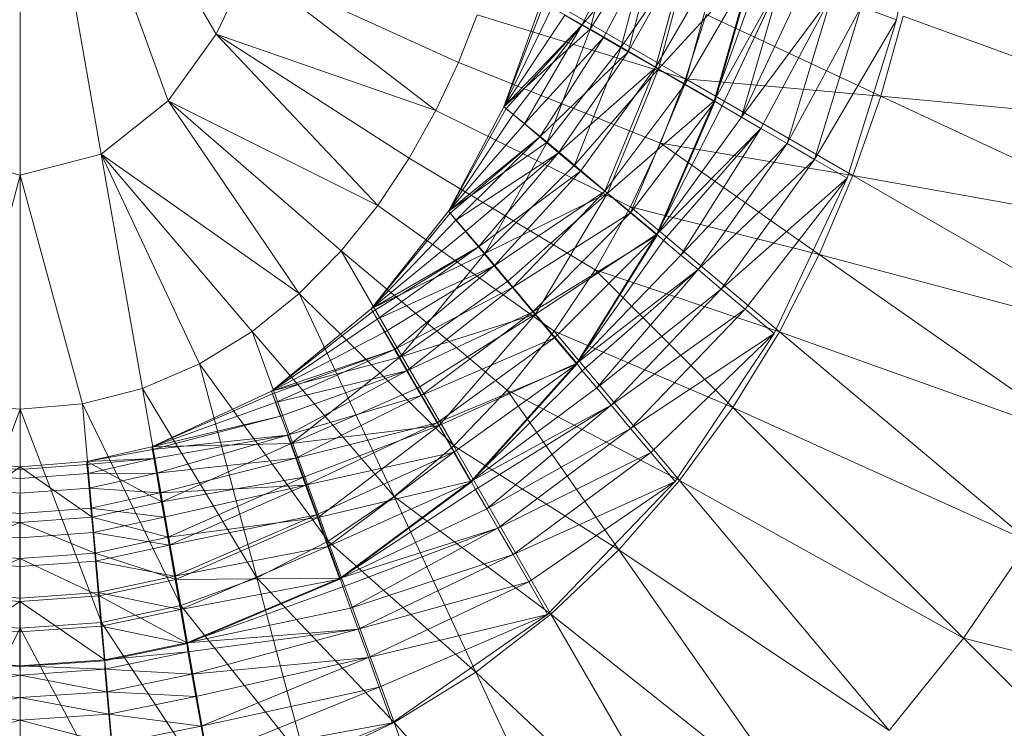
# Model space of a CAD drawing. Header units: metres. Extents: x 391.1 to 430.4, y 12.7 to 28.4.
# Tile 86 of 168: x 404.7807 to 404.8876, y 27.4377 to 27.5146. Entities that reach past the tile are written whole.
import ezdxf

# ---------------------------------------------------------------- set-up
doc = ezdxf.new("R2010")
doc.units = ezdxf.units.M
doc.layers.add('A-DETL-____-MBND', color=7, linetype='Continuous', lineweight=18)

# ---------------------------------------------------------------- blocks, each defined once
blk = doc.blocks.new('Family - Inodor PB-155417-02_PCI_P0')
at = {"layer": 'A-DETL-____-MBND', "color": 253, "true_color": 0xaaaaaa}
for p, q in [((0.20299, 0.21652), (0.20299, 0.16439)), ((0.20299, 0.21652), (0.21178, 0.16667)), ((0.20299, 0.21652), (0.21904, 0.17244)), ((0.20299, 0.21652), (0.22426, 0.17968)), ((0.30124, 0.19854), (0.29813, 0.18124)), ((0.26942, 0.19169), (0.26397, 0.18066)), ((0.26397, 0.18066), (0.26942, 0.19169)), ((0.26786, 0.19232), (0.26487, 0.18021)), ((0.26786, 0.19232), (0.26487, 0.18021)), ((0.26487, 0.18021), (0.26786, 0.19232)), ((0.26397, 0.18066), (0.27233, 0.19063)), ((0.26397, 0.18066), (0.27233, 0.19063)), ((0.26487, 0.18021), (0.27152, 0.19099)), ((0.26487, 0.18021), (0.27152, 0.19099)), ((0.27233, 0.19063), (0.26629, 0.17932)), ((0.26629, 0.17932), (0.27233, 0.19063)), ((0.27152, 0.19099), (0.26824, 0.17826)), ((0.26824, 0.17826), (0.27152, 0.19099)), ((0.27233, 0.19063), (0.26898, 0.17777)), ((0.26898, 0.17777), (0.27233, 0.19063)), ((0.26824, 0.17826), (0.27591, 0.18939)), ((0.26824, 0.17826), (0.27591, 0.18939)), ((0.26898, 0.17777), (0.27556, 0.18945)), ((0.26898, 0.17777), (0.27556, 0.18945)), ((0.27556, 0.18945), (0.27195, 0.17605)), ((0.27195, 0.17605), (0.27556, 0.18945)), ((0.27591, 0.18939), (0.27228, 0.17592)), ((0.27228, 0.17592), (0.27591, 0.18939)), ((0.27195, 0.17605), (0.27899, 0.1882)), ((0.27195, 0.17605), (0.27899, 0.1882)), ((0.27899, 0.1882), (0.27512, 0.17422)), ((0.27512, 0.17422), (0.27899, 0.1882)), ((0.22776, 0.18699), (0.22426, 0.17968)), ((0.22776, 0.18699), (0.24811, 0.1714)), ((0.22776, 0.18699), (0.25056, 0.17661)), ((0.25427, 0.18692), (0.27521, 0.17482)), ((0.27228, 0.17592), (0.28247, 0.187)), ((0.27228, 0.17592), (0.28247, 0.187)), ((0.27512, 0.17422), (0.28254, 0.18691)), ((0.27512, 0.17422), (0.28254, 0.18691)), ((0.28247, 0.187), (0.27833, 0.17243)), ((0.27833, 0.17243), (0.28247, 0.187)), ((0.27833, 0.17243), (0.28339, 0.18661)), ((0.27833, 0.17243), (0.28339, 0.18661)), ((0.28254, 0.18691), (0.27838, 0.17234)), ((0.27833, 0.17243), (0.28569, 0.18577)), ((0.27833, 0.17243), (0.28569, 0.18577)), ((0.28569, 0.18577), (0.27917, 0.17189)), ((0.27917, 0.17189), (0.28569, 0.18577)), ((0.28569, 0.18577), (0.28129, 0.17066)), ((0.28129, 0.17066), (0.28569, 0.18577)), ((0.28129, 0.17066), (0.28798, 0.18494)), ((0.28129, 0.17066), (0.28798, 0.18494)), ((0.25959, 0.18319), (0.2555, 0.1718)), ((0.2555, 0.1718), (0.25959, 0.18319)), ((0.2555, 0.1718), (0.25959, 0.18319)), ((0.2555, 0.1718), (0.25959, 0.18319)), ((0.2555, 0.1718), (0.25986, 0.18303)), ((0.2555, 0.1718), (0.25986, 0.18303)), ((0.25959, 0.18319), (0.26487, 0.18021)), ((0.25959, 0.18319), (0.26487, 0.18021)), ((0.28129, 0.17066), (0.29107, 0.18381)), ((0.28129, 0.17066), (0.29107, 0.18381)), ((0.29107, 0.18381), (0.2834, 0.16944)), ((0.2834, 0.16944), (0.29107, 0.18381)), ((0.29107, 0.18381), (0.28624, 0.1678)), ((0.28624, 0.1678), (0.29107, 0.18381)), ((0.25259, 0.18179), (0.25056, 0.17661)), ((0.27521, 0.17482), (0.25259, 0.18179)), ((0.2555, 0.1718), (0.26071, 0.18254)), ((0.2555, 0.1718), (0.26071, 0.18254)), ((0.2555, 0.1718), (0.26209, 0.18174)), ((0.2555, 0.1718), (0.26209, 0.18174)), ((0.26209, 0.18174), (0.26397, 0.18066)), ((0.26209, 0.18174), (0.26397, 0.18066)), ((0.27744, 0.1818), (0.27521, 0.17482)), ((0.27744, 0.1818), (0.29641, 0.17296)), ((0.28624, 0.1678), (0.29428, 0.18265)), ((0.28624, 0.1678), (0.29428, 0.18265)), ((0.29428, 0.18265), (0.2892, 0.16609)), ((0.2892, 0.16609), (0.29428, 0.18265)), ((0.29428, 0.18265), (0.29813, 0.18124)), ((0.29428, 0.18265), (0.29813, 0.18124)), ((0.2555, 0.1718), (0.26397, 0.18066)), ((0.2555, 0.1718), (0.26397, 0.18066)), ((0.26397, 0.18066), (0.25574, 0.1716)), ((0.25574, 0.1716), (0.26397, 0.18066)), ((0.26397, 0.18066), (0.25649, 0.17097)), ((0.25649, 0.17097), (0.26397, 0.18066)), ((0.26397, 0.18066), (0.25772, 0.16994)), ((0.25772, 0.16994), (0.26397, 0.18066)), ((0.26397, 0.18066), (0.26629, 0.17932)), ((0.26397, 0.18066), (0.26629, 0.17932)), ((0.2892, 0.16609), (0.29813, 0.18124)), ((0.2892, 0.16609), (0.29813, 0.18124)), ((0.29813, 0.18124), (0.29275, 0.16404)), ((0.29882, 0.18164), (0.29641, 0.17296)), ((0.29882, 0.18164), (0.33187, 0.16961)), ((0.22426, 0.17968), (0.21904, 0.17244)), ((0.22426, 0.17968), (0.2418, 0.1611)), ((0.24811, 0.1714), (0.22426, 0.17968)), ((0.22426, 0.17968), (0.24521, 0.16621)), ((0.2555, 0.1718), (0.26487, 0.18021)), ((0.2555, 0.1718), (0.26487, 0.18021)), ((0.26487, 0.18021), (0.26018, 0.16795)), ((0.26487, 0.18021), (0.26018, 0.16795)), ((0.26018, 0.16795), (0.26487, 0.18021)), ((0.26487, 0.18021), (0.26824, 0.17826)), ((0.26487, 0.18021), (0.26824, 0.17826)), ((0.25772, 0.16994), (0.26629, 0.17932)), ((0.25772, 0.16994), (0.26629, 0.17932)), ((0.26629, 0.17932), (0.25938, 0.16855)), ((0.25938, 0.16855), (0.26629, 0.17932)), ((0.26629, 0.17932), (0.26898, 0.17777)), ((0.26629, 0.17932), (0.26898, 0.17777)), ((0.25938, 0.16855), (0.26898, 0.17777)), ((0.25938, 0.16855), (0.26898, 0.17777)), ((0.26018, 0.16795), (0.26824, 0.17826)), ((0.26018, 0.16795), (0.26824, 0.17826)), ((0.26898, 0.17777), (0.26143, 0.16682)), ((0.26143, 0.16682), (0.26898, 0.17777)), ((0.26824, 0.17826), (0.26317, 0.16545)), ((0.26317, 0.16545), (0.26824, 0.17826)), ((0.26824, 0.17826), (0.27228, 0.17592)), ((0.26824, 0.17826), (0.27228, 0.17592)), ((0.26898, 0.17777), (0.27195, 0.17605)), ((0.26898, 0.17777), (0.27195, 0.17605)), ((0.25056, 0.17661), (0.24811, 0.1714)), ((0.2725, 0.16785), (0.25056, 0.17661)), ((0.26143, 0.16682), (0.27195, 0.17605)), ((0.26143, 0.16682), (0.27195, 0.17605)), ((0.26317, 0.16545), (0.27228, 0.17592)), ((0.26317, 0.16545), (0.27228, 0.17592)), ((0.27195, 0.17605), (0.26381, 0.16483)), ((0.26381, 0.16483), (0.27195, 0.17605)), ((0.27195, 0.17605), (0.26644, 0.16263)), ((0.26644, 0.16263), (0.27195, 0.17605)), ((0.27228, 0.17592), (0.26675, 0.16244)), ((0.26675, 0.16244), (0.27228, 0.17592)), ((0.27195, 0.17605), (0.27512, 0.17422)), ((0.27195, 0.17605), (0.27512, 0.17422)), ((0.27228, 0.17592), (0.27833, 0.17243)), ((0.27228, 0.17592), (0.27833, 0.17243)), ((0.27521, 0.17482), (0.2725, 0.16785)), ((0.27521, 0.17482), (0.29339, 0.16433)), ((0.29641, 0.17296), (0.27521, 0.17482)), ((0.26644, 0.16263), (0.27512, 0.17422)), ((0.26644, 0.16263), (0.27512, 0.17422)), ((0.27512, 0.17422), (0.26924, 0.16028)), ((0.26924, 0.16028), (0.27512, 0.17422)), ((0.27512, 0.17422), (0.27838, 0.17234)), ((0.27512, 0.17422), (0.27838, 0.17234)), ((0.21904, 0.17244), (0.21178, 0.16667)), ((0.21904, 0.17244), (0.23328, 0.15155)), ((0.2418, 0.1611), (0.21904, 0.17244)), ((0.21904, 0.17244), (0.23783, 0.15617)), ((0.26675, 0.16244), (0.27833, 0.17243)), ((0.26675, 0.16244), (0.27833, 0.17243)), ((0.26924, 0.16028), (0.27838, 0.17234)), ((0.26924, 0.16028), (0.27838, 0.17234)), ((0.27833, 0.17243), (0.27209, 0.15796)), ((0.27209, 0.15796), (0.27833, 0.17243)), ((0.27838, 0.17234), (0.27213, 0.15785)), ((0.27833, 0.17243), (0.27917, 0.17189)), ((0.27833, 0.17243), (0.27917, 0.17189)), ((0.29641, 0.17296), (0.29339, 0.16433)), ((0.29641, 0.17296), (0.32833, 0.15807)), ((0.33187, 0.16961), (0.29641, 0.17296)), ((0.24811, 0.1714), (0.24521, 0.16621)), ((0.26924, 0.16093), (0.24811, 0.1714)), ((0.2555, 0.1718), (0.24946, 0.16048)), ((0.24946, 0.16048), (0.2555, 0.1718)), ((0.24946, 0.16048), (0.2555, 0.1718)), ((0.24946, 0.16048), (0.2555, 0.1718)), ((0.24946, 0.16048), (0.25574, 0.1716)), ((0.24946, 0.16048), (0.25574, 0.1716)), ((0.2555, 0.1718), (0.26018, 0.16795)), ((0.2555, 0.1718), (0.26018, 0.16795)), ((0.2555, 0.1718), (0.25574, 0.1716)), ((0.2555, 0.1718), (0.25574, 0.1716)), ((0.25574, 0.1716), (0.25649, 0.17097)), ((0.25574, 0.1716), (0.25649, 0.17097)), ((0.27209, 0.15796), (0.27917, 0.17189)), ((0.27209, 0.15796), (0.27917, 0.17189)), ((0.27917, 0.17189), (0.28129, 0.17066)), ((0.27917, 0.17189), (0.28129, 0.17066)), ((0.24946, 0.16048), (0.25649, 0.17097)), ((0.24946, 0.16048), (0.25649, 0.17097)), ((0.25649, 0.17097), (0.25772, 0.16994)), ((0.25649, 0.17097), (0.25772, 0.16994)), ((0.27209, 0.15796), (0.28129, 0.17066)), ((0.27209, 0.15796), (0.28129, 0.17066)), ((0.28129, 0.17066), (0.2834, 0.16944)), ((0.28129, 0.17066), (0.2834, 0.16944)), ((0.24946, 0.16048), (0.25772, 0.16994)), ((0.24946, 0.16048), (0.25772, 0.16994)), ((0.25772, 0.16994), (0.25938, 0.16855)), ((0.25772, 0.16994), (0.25938, 0.16855)), ((0.27209, 0.15796), (0.2834, 0.16944)), ((0.27209, 0.15796), (0.2834, 0.16944)), ((0.2834, 0.16944), (0.27282, 0.15727)), ((0.27282, 0.15727), (0.2834, 0.16944)), ((0.2834, 0.16944), (0.2747, 0.15569)), ((0.2747, 0.15569), (0.2834, 0.16944)), ((0.2834, 0.16944), (0.28624, 0.1678)), ((0.2834, 0.16944), (0.28624, 0.1678)), ((0.24946, 0.16048), (0.25938, 0.16855)), ((0.24946, 0.16048), (0.25938, 0.16855)), ((0.24946, 0.16048), (0.26018, 0.16795)), ((0.24946, 0.16048), (0.26018, 0.16795)), ((0.25938, 0.16855), (0.24966, 0.16024)), ((0.24966, 0.16024), (0.25938, 0.16855)), ((0.25938, 0.16855), (0.25029, 0.15949)), ((0.25029, 0.15949), (0.25938, 0.16855)), ((0.26018, 0.16795), (0.25341, 0.15587)), ((0.25341, 0.15587), (0.26018, 0.16795)), ((0.25341, 0.15587), (0.26018, 0.16795)), ((0.25938, 0.16855), (0.26143, 0.16682)), ((0.25938, 0.16855), (0.26143, 0.16682)), ((0.26018, 0.16795), (0.26317, 0.16545)), ((0.26018, 0.16795), (0.26317, 0.16545)), ((0.2725, 0.16785), (0.26924, 0.16093)), ((0.2725, 0.16785), (0.28973, 0.15578)), ((0.29339, 0.16433), (0.2725, 0.16785)), ((0.25029, 0.15949), (0.26143, 0.16682)), ((0.25029, 0.15949), (0.26143, 0.16682)), ((0.26143, 0.16682), (0.25132, 0.15826)), ((0.25132, 0.15826), (0.26143, 0.16682)), ((0.26143, 0.16682), (0.25272, 0.1566)), ((0.25272, 0.1566), (0.26143, 0.16682)), ((0.26143, 0.16682), (0.26381, 0.16483)), ((0.26143, 0.16682), (0.26381, 0.16483)), ((0.2747, 0.15569), (0.28624, 0.1678)), ((0.2747, 0.15569), (0.28624, 0.1678)), ((0.28624, 0.1678), (0.27657, 0.15413)), ((0.27657, 0.15413), (0.28624, 0.1678)), ((0.28624, 0.1678), (0.2892, 0.16609)), ((0.28624, 0.1678), (0.2892, 0.16609)), ((0.1942, 0.16667), (0.20299, 0.16439)), ((0.21178, 0.16667), (0.20299, 0.16439)), ((0.21178, 0.16667), (0.21627, 0.14123)), ((0.21178, 0.16667), (0.22245, 0.1439)), ((0.23328, 0.15155), (0.21178, 0.16667)), ((0.21178, 0.16667), (0.22815, 0.1474)), ((0.24521, 0.16621), (0.2418, 0.1611)), ((0.26541, 0.1541), (0.24521, 0.16621)), ((0.27657, 0.15413), (0.2892, 0.16609)), ((0.27657, 0.15413), (0.2892, 0.16609)), ((0.2892, 0.16609), (0.27908, 0.15202)), ((0.27908, 0.15202), (0.2892, 0.16609)), ((0.2892, 0.16609), (0.29275, 0.16404)), ((0.2892, 0.16609), (0.29275, 0.16404)), ((0.25272, 0.1566), (0.26381, 0.16483)), ((0.25272, 0.1566), (0.26381, 0.16483)), ((0.25341, 0.15587), (0.26317, 0.16545)), ((0.25341, 0.15587), (0.26317, 0.16545)), ((0.26381, 0.16483), (0.25444, 0.15455)), ((0.25444, 0.15455), (0.26381, 0.16483)), ((0.26317, 0.16545), (0.26675, 0.16244)), ((0.26317, 0.16545), (0.26675, 0.16244)), ((0.26381, 0.16483), (0.26644, 0.16263)), ((0.26381, 0.16483), (0.26644, 0.16263)), ((0.20299, 0.16439), (0.19626, 0.13955)), ((0.20299, 0.16439), (0.20299, 0.13897)), ((0.20299, 0.16439), (0.20973, 0.13955)), ((0.27908, 0.15202), (0.29275, 0.16404)), ((0.27908, 0.15202), (0.29275, 0.16404)), ((0.29275, 0.16404), (0.2817, 0.14982)), ((0.2817, 0.14982), (0.29275, 0.16404)), ((0.29275, 0.16404), (0.28483, 0.14719)), ((0.29339, 0.16433), (0.28973, 0.15578)), ((0.29339, 0.16433), (0.32395, 0.14668)), ((0.32833, 0.15807), (0.29339, 0.16433)), ((0.25444, 0.15455), (0.26644, 0.16263)), ((0.25444, 0.15455), (0.26644, 0.16263)), ((0.26644, 0.16263), (0.25643, 0.15217)), ((0.25643, 0.15217), (0.26644, 0.16263)), ((0.26644, 0.16263), (0.26924, 0.16028)), ((0.26644, 0.16263), (0.26924, 0.16028)), ((0.25341, 0.15587), (0.26675, 0.16244)), ((0.25341, 0.15587), (0.26675, 0.16244)), ((0.26675, 0.16244), (0.25591, 0.15289)), ((0.25591, 0.15289), (0.26675, 0.16244)), ((0.26675, 0.16244), (0.25891, 0.14931)), ((0.25891, 0.14931), (0.26675, 0.16244)), ((0.26675, 0.16244), (0.27209, 0.15796)), ((0.26675, 0.16244), (0.27209, 0.15796)), ((0.2418, 0.1611), (0.23783, 0.15617)), ((0.24946, 0.16048), (0.24109, 0.14986)), ((0.24109, 0.14986), (0.24946, 0.16048)), ((0.24946, 0.16048), (0.24109, 0.14986)), ((0.24109, 0.14986), (0.24946, 0.16048)), ((0.26096, 0.14744), (0.2418, 0.1611)), ((0.24946, 0.16048), (0.25341, 0.15587)), ((0.24946, 0.16048), (0.25341, 0.15587)), ((0.24946, 0.16048), (0.24966, 0.16024)), ((0.24946, 0.16048), (0.24966, 0.16024)), ((0.26924, 0.16093), (0.26541, 0.1541)), ((0.26924, 0.16093), (0.2854, 0.14737)), ((0.28973, 0.15578), (0.26924, 0.16093)), ((0.24109, 0.14986), (0.24966, 0.16024)), ((0.24109, 0.14986), (0.24966, 0.16024)), ((0.24109, 0.14986), (0.25029, 0.15949)), ((0.24109, 0.14986), (0.25029, 0.15949)), ((0.24966, 0.16024), (0.25029, 0.15949)), ((0.24966, 0.16024), (0.25029, 0.15949)), ((0.25029, 0.15949), (0.25132, 0.15826)), ((0.25029, 0.15949), (0.25132, 0.15826)), ((0.25643, 0.15217), (0.26924, 0.16028)), ((0.25643, 0.15217), (0.26924, 0.16028)), ((0.26924, 0.16028), (0.25864, 0.14954)), ((0.25864, 0.14954), (0.26924, 0.16028)), ((0.26924, 0.16028), (0.27213, 0.15785)), ((0.26924, 0.16028), (0.27213, 0.15785)), ((0.24109, 0.14986), (0.25132, 0.15826)), ((0.24109, 0.14986), (0.25132, 0.15826)), ((0.25132, 0.15826), (0.25272, 0.1566)), ((0.25132, 0.15826), (0.25272, 0.1566)), ((0.25864, 0.14954), (0.27213, 0.15785)), ((0.25864, 0.14954), (0.27213, 0.15785)), ((0.25891, 0.14931), (0.27209, 0.15796)), ((0.25891, 0.14931), (0.27209, 0.15796)), ((0.27213, 0.15785), (0.26099, 0.14674)), ((0.26099, 0.14674), (0.27213, 0.15785)), ((0.27209, 0.15796), (0.2634, 0.14396)), ((0.2634, 0.14396), (0.27209, 0.15796)), ((0.2634, 0.14396), (0.27282, 0.15727)), ((0.2634, 0.14396), (0.27282, 0.15727)), ((0.27213, 0.15785), (0.26341, 0.14385)), ((0.27209, 0.15796), (0.27282, 0.15727)), ((0.27209, 0.15796), (0.27282, 0.15727)), ((0.27282, 0.15727), (0.2747, 0.15569)), ((0.27282, 0.15727), (0.2747, 0.15569)), ((0.23783, 0.15617), (0.23328, 0.15155)), ((0.23783, 0.15617), (0.25005, 0.135)), ((0.25585, 0.14103), (0.23783, 0.15617)), ((0.24109, 0.14986), (0.25272, 0.1566)), ((0.24109, 0.14986), (0.25272, 0.1566)), ((0.25272, 0.1566), (0.24125, 0.14959)), ((0.24125, 0.14959), (0.25272, 0.1566)), ((0.25272, 0.1566), (0.24174, 0.14874)), ((0.24174, 0.14874), (0.25272, 0.1566)), ((0.25272, 0.1566), (0.25444, 0.15455)), ((0.25272, 0.1566), (0.25444, 0.15455)), ((0.24109, 0.14986), (0.25341, 0.15587)), ((0.24109, 0.14986), (0.25341, 0.15587)), ((0.25341, 0.15587), (0.24418, 0.14464)), ((0.25341, 0.15587), (0.24418, 0.14464)), ((0.24418, 0.14464), (0.25341, 0.15587)), ((0.25341, 0.15587), (0.25591, 0.15289)), ((0.25341, 0.15587), (0.25591, 0.15289)), ((0.2634, 0.14396), (0.2747, 0.15569)), ((0.2634, 0.14396), (0.2747, 0.15569)), ((0.2747, 0.15569), (0.27657, 0.15413)), ((0.2747, 0.15569), (0.27657, 0.15413)), ((0.28973, 0.15578), (0.2854, 0.14737)), ((0.28973, 0.15578), (0.31869, 0.13551)), ((0.32395, 0.14668), (0.28973, 0.15578)), ((0.24174, 0.14874), (0.25444, 0.15455)), ((0.24174, 0.14874), (0.25444, 0.15455)), ((0.25444, 0.15455), (0.24254, 0.14735)), ((0.24254, 0.14735), (0.25444, 0.15455)), ((0.25444, 0.15455), (0.24363, 0.14547)), ((0.24363, 0.14547), (0.25444, 0.15455)), ((0.25444, 0.15455), (0.25643, 0.15217)), ((0.25444, 0.15455), (0.25643, 0.15217)), ((0.26541, 0.1541), (0.26096, 0.14744)), ((0.2634, 0.14396), (0.27657, 0.15413)), ((0.2634, 0.14396), (0.27657, 0.15413)), ((0.27657, 0.15413), (0.264, 0.14316)), ((0.264, 0.14316), (0.27657, 0.15413)), ((0.26541, 0.1541), (0.28035, 0.13916)), ((0.2854, 0.14737), (0.26541, 0.1541)), ((0.27657, 0.15413), (0.26558, 0.14128)), ((0.26558, 0.14128), (0.27657, 0.15413)), ((0.27657, 0.15413), (0.27908, 0.15202)), ((0.27657, 0.15413), (0.27908, 0.15202)), ((0.24418, 0.14464), (0.25591, 0.15289)), ((0.24418, 0.14464), (0.25591, 0.15289)), ((0.25591, 0.15289), (0.25891, 0.14931)), ((0.25591, 0.15289), (0.25891, 0.14931)), ((0.24363, 0.14547), (0.25643, 0.15217)), ((0.24363, 0.14547), (0.25643, 0.15217)), ((0.25643, 0.15217), (0.24497, 0.14315)), ((0.24497, 0.14315), (0.25643, 0.15217)), ((0.25643, 0.15217), (0.25864, 0.14954)), ((0.25643, 0.15217), (0.25864, 0.14954)), ((0.26558, 0.14128), (0.27908, 0.15202)), ((0.26558, 0.14128), (0.27908, 0.15202)), ((0.27908, 0.15202), (0.26714, 0.13941)), ((0.26714, 0.13941), (0.27908, 0.15202)), ((0.27908, 0.15202), (0.2817, 0.14982)), ((0.27908, 0.15202), (0.2817, 0.14982)), ((0.23328, 0.15155), (0.22815, 0.1474)), ((0.23328, 0.15155), (0.24357, 0.12949)), ((0.25005, 0.135), (0.23328, 0.15155)), ((0.24109, 0.14986), (0.23026, 0.14094)), ((0.23026, 0.14094), (0.24109, 0.14986)), ((0.24109, 0.14986), (0.23026, 0.14094)), ((0.23026, 0.14094), (0.24109, 0.14986)), ((0.24109, 0.14986), (0.24418, 0.14464)), ((0.24109, 0.14986), (0.24418, 0.14464)), ((0.24109, 0.14986), (0.24125, 0.14959)), ((0.24109, 0.14986), (0.24125, 0.14959)), ((0.26714, 0.13941), (0.2817, 0.14982)), ((0.26714, 0.13941), (0.2817, 0.14982)), ((0.2817, 0.14982), (0.26925, 0.1369)), ((0.26925, 0.1369), (0.2817, 0.14982)), ((0.2817, 0.14982), (0.28483, 0.14719)), ((0.2817, 0.14982), (0.28483, 0.14719)), ((0.23026, 0.14094), (0.24125, 0.14959)), ((0.23026, 0.14094), (0.24125, 0.14959)), ((0.23026, 0.14094), (0.24174, 0.14874)), ((0.23026, 0.14094), (0.24174, 0.14874)), ((0.24125, 0.14959), (0.24174, 0.14874)), ((0.24125, 0.14959), (0.24174, 0.14874)), ((0.24174, 0.14874), (0.24254, 0.14735)), ((0.24174, 0.14874), (0.24254, 0.14735)), ((0.24418, 0.14464), (0.25891, 0.14931)), ((0.24418, 0.14464), (0.25891, 0.14931)), ((0.24497, 0.14315), (0.25864, 0.14954)), ((0.24497, 0.14315), (0.25864, 0.14954)), ((0.25891, 0.14931), (0.24612, 0.14126)), ((0.24612, 0.14126), (0.25891, 0.14931)), ((0.25864, 0.14954), (0.24652, 0.14047)), ((0.24652, 0.14047), (0.25864, 0.14954)), ((0.25891, 0.14931), (0.24846, 0.13722)), ((0.24846, 0.13722), (0.25891, 0.14931)), ((0.25864, 0.14954), (0.26099, 0.14674)), ((0.25864, 0.14954), (0.26099, 0.14674)), ((0.25891, 0.14931), (0.2634, 0.14396)), ((0.25891, 0.14931), (0.2634, 0.14396)), ((0.22815, 0.1474), (0.22245, 0.1439)), ((0.22815, 0.1474), (0.23642, 0.12466)), ((0.24357, 0.12949), (0.22815, 0.1474)), ((0.23026, 0.14094), (0.24254, 0.14735)), ((0.23026, 0.14094), (0.24254, 0.14735)), ((0.24254, 0.14735), (0.24363, 0.14547)), ((0.24254, 0.14735), (0.24363, 0.14547)), ((0.24652, 0.14047), (0.26099, 0.14674)), ((0.24652, 0.14047), (0.26099, 0.14674)), ((0.26099, 0.14674), (0.24823, 0.1375)), ((0.24823, 0.1375), (0.26099, 0.14674)), ((0.26096, 0.14744), (0.25585, 0.14103)), ((0.26096, 0.14744), (0.27455, 0.13124)), ((0.28035, 0.13916), (0.26096, 0.14744)), ((0.26099, 0.14674), (0.26341, 0.14385)), ((0.26099, 0.14674), (0.26341, 0.14385)), ((0.26925, 0.1369), (0.28483, 0.14719)), ((0.26925, 0.1369), (0.28483, 0.14719)), ((0.28483, 0.14719), (0.27145, 0.13428)), ((0.27145, 0.13428), (0.28483, 0.14719)), ((0.28483, 0.14719), (0.27408, 0.13114)), ((0.2854, 0.14737), (0.28035, 0.13916)), ((0.2854, 0.14737), (0.31251, 0.12462)), ((0.31869, 0.13551), (0.2854, 0.14737)), ((0.23026, 0.14094), (0.24363, 0.14547)), ((0.23026, 0.14094), (0.24363, 0.14547)), ((0.24363, 0.14547), (0.23036, 0.14064)), ((0.23036, 0.14064), (0.24363, 0.14547)), ((0.24363, 0.14547), (0.2307, 0.13972)), ((0.2307, 0.13972), (0.24363, 0.14547)), ((0.24363, 0.14547), (0.24497, 0.14315)), ((0.24363, 0.14547), (0.24497, 0.14315)), ((0.23026, 0.14094), (0.24418, 0.14464)), ((0.23026, 0.14094), (0.24418, 0.14464)), ((0.24418, 0.14464), (0.23239, 0.13526)), ((0.23239, 0.13526), (0.24418, 0.14464)), ((0.23239, 0.13526), (0.24418, 0.14464)), ((0.24418, 0.14464), (0.24612, 0.14126)), ((0.24418, 0.14464), (0.24612, 0.14126)), ((0.22245, 0.1439), (0.21627, 0.14123)), ((0.22245, 0.1439), (0.22867, 0.12067)), ((0.23642, 0.12466), (0.22245, 0.1439)), ((0.24823, 0.1375), (0.26341, 0.14385)), ((0.24823, 0.1375), (0.26341, 0.14385)), ((0.24846, 0.13722), (0.2634, 0.14396)), ((0.24846, 0.13722), (0.2634, 0.14396)), ((0.26341, 0.14385), (0.25006, 0.13433)), ((0.25006, 0.13433), (0.26341, 0.14385)), ((0.2634, 0.14396), (0.25195, 0.13117)), ((0.25195, 0.13117), (0.2634, 0.14396)), ((0.26341, 0.14385), (0.25195, 0.13106)), ((0.2634, 0.14396), (0.264, 0.14316)), ((0.2634, 0.14396), (0.264, 0.14316)), ((0.2307, 0.13972), (0.24497, 0.14315)), ((0.2307, 0.13972), (0.24497, 0.14315)), ((0.23125, 0.13822), (0.24497, 0.14315)), ((0.24497, 0.14315), (0.23125, 0.13822)), ((0.23199, 0.13617), (0.24497, 0.14315)), ((0.23199, 0.13617), (0.24497, 0.14315)), ((0.24497, 0.14315), (0.24652, 0.14047)), ((0.24497, 0.14315), (0.24652, 0.14047)), ((0.25195, 0.13117), (0.264, 0.14316)), ((0.25195, 0.13117), (0.264, 0.14316)), ((0.264, 0.14316), (0.26558, 0.14128)), ((0.264, 0.14316), (0.26558, 0.14128)), ((0.21627, 0.14123), (0.20973, 0.13955)), ((0.21627, 0.14123), (0.22042, 0.11768)), ((0.21627, 0.14123), (0.22867, 0.12067)), ((0.23239, 0.13526), (0.24612, 0.14126)), ((0.23239, 0.13526), (0.24612, 0.14126)), ((0.24612, 0.14126), (0.24846, 0.13722)), ((0.24612, 0.14126), (0.24846, 0.13722)), ((0.25195, 0.13117), (0.26558, 0.14128)), ((0.25195, 0.13117), (0.26558, 0.14128)), ((0.26558, 0.14128), (0.26714, 0.13941)), ((0.26558, 0.14128), (0.26714, 0.13941)), ((0.23026, 0.14094), (0.21726, 0.13489)), ((0.21726, 0.13489), (0.23026, 0.14094)), ((0.23026, 0.14094), (0.21726, 0.13489)), ((0.21726, 0.13489), (0.23026, 0.14094)), ((0.21726, 0.13489), (0.23036, 0.14064)), ((0.21726, 0.13489), (0.23036, 0.14064)), ((0.23026, 0.14094), (0.23239, 0.13526)), ((0.23026, 0.14094), (0.23239, 0.13526)), ((0.23026, 0.14094), (0.23036, 0.14064)), ((0.23026, 0.14094), (0.23036, 0.14064)), ((0.23036, 0.14064), (0.2307, 0.13972)), ((0.23036, 0.14064), (0.2307, 0.13972)), ((0.23199, 0.13617), (0.24652, 0.14047)), ((0.23199, 0.13617), (0.24652, 0.14047)), ((0.24652, 0.14047), (0.2329, 0.13366)), ((0.2329, 0.13366), (0.24652, 0.14047)), ((0.24652, 0.14047), (0.24823, 0.1375)), ((0.24652, 0.14047), (0.24823, 0.1375)), ((0.25585, 0.14103), (0.25005, 0.135)), ((0.25585, 0.14103), (0.26797, 0.12373)), ((0.27455, 0.13124), (0.25585, 0.14103)), ((0.20299, 0.13897), (0.19418, 0.11583)), ((0.19626, 0.13955), (0.20299, 0.13897)), ((0.20973, 0.13955), (0.20299, 0.13897)), ((0.20299, 0.13897), (0.20299, 0.1152)), ((0.20299, 0.13897), (0.2118, 0.11583)), ((0.20973, 0.13955), (0.2118, 0.11583)), ((0.20973, 0.13955), (0.22042, 0.11768)), ((0.21726, 0.13489), (0.2307, 0.13972)), ((0.21726, 0.13489), (0.2307, 0.13972)), ((0.2307, 0.13972), (0.23125, 0.13822)), ((0.2307, 0.13972), (0.23125, 0.13822)), ((0.25195, 0.13117), (0.26714, 0.13941)), ((0.25195, 0.13117), (0.26714, 0.13941)), ((0.26714, 0.13941), (0.2524, 0.13028)), ((0.2524, 0.13028), (0.26714, 0.13941)), ((0.26714, 0.13941), (0.25363, 0.12816)), ((0.25363, 0.12816), (0.26714, 0.13941)), ((0.26714, 0.13941), (0.26925, 0.1369)), ((0.26714, 0.13941), (0.26925, 0.1369)), ((0.28035, 0.13916), (0.27455, 0.13124)), ((0.28035, 0.13916), (0.3054, 0.11411)), ((0.31251, 0.12462), (0.28035, 0.13916)), ((0.21726, 0.13489), (0.23125, 0.13822)), ((0.21726, 0.13489), (0.23125, 0.13822)), ((0.23125, 0.13822), (0.21733, 0.1346)), ((0.21733, 0.1346), (0.23125, 0.13822)), ((0.23239, 0.13526), (0.24846, 0.13722)), ((0.23239, 0.13526), (0.24846, 0.13722)), ((0.2329, 0.13366), (0.24823, 0.1375)), ((0.2329, 0.13366), (0.24823, 0.1375)), ((0.24846, 0.13722), (0.23372, 0.1316)), ((0.23372, 0.1316), (0.24846, 0.13722)), ((0.24823, 0.1375), (0.23397, 0.13075)), ((0.23397, 0.13075), (0.24823, 0.1375)), ((0.24846, 0.13722), (0.23531, 0.12721)), ((0.23531, 0.12721), (0.24846, 0.13722)), ((0.24823, 0.1375), (0.25006, 0.13433)), ((0.24823, 0.1375), (0.25006, 0.13433)), ((0.24846, 0.13722), (0.25195, 0.13117)), ((0.24846, 0.13722), (0.25195, 0.13117)), ((0.25363, 0.12816), (0.26925, 0.1369)), ((0.25363, 0.12816), (0.26925, 0.1369)), ((0.26925, 0.1369), (0.25485, 0.12605)), ((0.25485, 0.12605), (0.26925, 0.1369)), ((0.26925, 0.1369), (0.27145, 0.13428)), ((0.26925, 0.1369), (0.27145, 0.13428)), ((0.21733, 0.1346), (0.23199, 0.13617)), ((0.21733, 0.1346), (0.23199, 0.13617)), ((0.23199, 0.13617), (0.21749, 0.13362)), ((0.21749, 0.13362), (0.23199, 0.13617)), ((0.23199, 0.13617), (0.21776, 0.13204)), ((0.21776, 0.13204), (0.23199, 0.13617)), ((0.23199, 0.13617), (0.2329, 0.13366)), ((0.23199, 0.13617), (0.2329, 0.13366)), ((0.21726, 0.13489), (0.21021, 0.13329)), ((0.21021, 0.13329), (0.21726, 0.13489)), ((0.21726, 0.13489), (0.21021, 0.13329)), ((0.21021, 0.13329), (0.21726, 0.13489)), ((0.21726, 0.13489), (0.23239, 0.13526)), ((0.21726, 0.13489), (0.23239, 0.13526)), ((0.21726, 0.13489), (0.21837, 0.12893)), ((0.21726, 0.13489), (0.21837, 0.12893)), ((0.21726, 0.13489), (0.21733, 0.1346)), ((0.21726, 0.13489), (0.21733, 0.1346)), ((0.23239, 0.13526), (0.21837, 0.12893)), ((0.21837, 0.12893), (0.23239, 0.13526)), ((0.21837, 0.12893), (0.23239, 0.13526)), ((0.23239, 0.13526), (0.23372, 0.1316)), ((0.23239, 0.13526), (0.23372, 0.1316)), ((0.25005, 0.135), (0.24357, 0.12949)), ((0.25005, 0.135), (0.2606, 0.11674)), ((0.26797, 0.12373), (0.25005, 0.135)), ((0.21021, 0.13329), (0.21733, 0.1346)), ((0.21021, 0.13329), (0.21733, 0.1346)), ((0.21021, 0.13329), (0.21749, 0.13362)), ((0.21021, 0.13329), (0.21749, 0.13362)), ((0.21749, 0.13362), (0.21023, 0.13298)), ((0.21023, 0.13298), (0.21749, 0.13362)), ((0.21749, 0.13362), (0.21032, 0.132)), ((0.21032, 0.132), (0.21749, 0.13362)), ((0.21733, 0.1346), (0.21749, 0.13362)), ((0.21733, 0.1346), (0.21749, 0.13362)), ((0.21749, 0.13362), (0.21776, 0.13204)), ((0.21749, 0.13362), (0.21776, 0.13204)), ((0.21776, 0.13204), (0.2329, 0.13366)), ((0.21776, 0.13204), (0.2329, 0.13366)), ((0.2329, 0.13366), (0.21814, 0.12991)), ((0.21814, 0.12991), (0.2329, 0.13366)), ((0.2329, 0.13366), (0.23397, 0.13075)), ((0.2329, 0.13366), (0.23397, 0.13075)), ((0.23397, 0.13075), (0.25006, 0.13433)), ((0.23397, 0.13075), (0.25006, 0.13433)), ((0.25006, 0.13433), (0.23514, 0.12752)), ((0.23514, 0.12752), (0.25006, 0.13433)), ((0.25006, 0.13433), (0.23639, 0.12409)), ((0.23639, 0.12409), (0.25006, 0.13433)), ((0.25006, 0.13433), (0.25195, 0.13106)), ((0.25006, 0.13433), (0.25195, 0.13106)), ((0.25485, 0.12605), (0.27145, 0.13428)), ((0.25485, 0.12605), (0.27145, 0.13428)), ((0.27145, 0.13428), (0.25649, 0.12321)), ((0.25649, 0.12321), (0.27145, 0.13428)), ((0.27145, 0.13428), (0.27408, 0.13114)), ((0.27145, 0.13428), (0.27408, 0.13114)), ((0.19517, 0.12725), (0.20299, 0.13274)), ((0.19517, 0.12725), (0.20299, 0.13274)), ((0.19573, 0.13298), (0.20299, 0.13243)), ((0.19573, 0.13298), (0.20299, 0.13243)), ((0.20299, 0.13274), (0.19576, 0.13329)), ((0.19576, 0.13329), (0.20299, 0.13274)), ((0.20299, 0.13274), (0.19576, 0.13329)), ((0.19576, 0.13329), (0.20299, 0.13274)), ((0.20299, 0.13274), (0.20293, 0.12668)), ((0.20293, 0.12668), (0.20299, 0.13274)), ((0.21021, 0.13329), (0.20299, 0.13274)), ((0.20299, 0.13274), (0.21021, 0.13329)), ((0.20299, 0.13274), (0.21021, 0.13329)), ((0.20299, 0.13274), (0.21021, 0.13329)), ((0.20299, 0.13243), (0.21023, 0.13298)), ((0.20299, 0.13243), (0.21023, 0.13298)), ((0.20299, 0.13274), (0.21079, 0.12725)), ((0.20299, 0.13274), (0.21079, 0.12725)), ((0.20299, 0.13243), (0.20299, 0.13274)), ((0.20299, 0.13243), (0.20299, 0.13274)), ((0.21021, 0.13329), (0.21079, 0.12725)), ((0.21021, 0.13329), (0.21837, 0.12893)), ((0.21021, 0.13329), (0.21079, 0.12725)), ((0.21021, 0.13329), (0.21837, 0.12893)), ((0.21023, 0.13298), (0.21021, 0.13329)), ((0.21021, 0.13329), (0.21023, 0.13298)), ((0.21032, 0.132), (0.21023, 0.13298)), ((0.21023, 0.13298), (0.21032, 0.132)), ((0.19564, 0.132), (0.20299, 0.13145)), ((0.19564, 0.132), (0.20299, 0.13145)), ((0.20299, 0.13145), (0.20299, 0.13243)), ((0.20299, 0.13145), (0.20299, 0.13243)), ((0.20299, 0.13145), (0.21032, 0.132)), ((0.20299, 0.13145), (0.21032, 0.132)), ((0.21032, 0.132), (0.21776, 0.13204)), ((0.21032, 0.132), (0.21776, 0.13204)), ((0.21047, 0.13041), (0.21032, 0.132)), ((0.21032, 0.132), (0.21047, 0.13041)), ((0.21776, 0.13204), (0.21047, 0.13041)), ((0.21047, 0.13041), (0.21776, 0.13204)), ((0.21776, 0.13204), (0.21814, 0.12991)), ((0.21776, 0.13204), (0.21814, 0.12991)), ((0.21837, 0.12893), (0.23372, 0.1316)), ((0.21837, 0.12893), (0.23372, 0.1316)), ((0.23372, 0.1316), (0.21905, 0.1251)), ((0.21905, 0.1251), (0.23372, 0.1316)), ((0.23372, 0.1316), (0.23531, 0.12721)), ((0.23372, 0.1316), (0.23531, 0.12721)), ((0.20299, 0.12985), (0.20299, 0.13145)), ((0.20299, 0.12985), (0.20299, 0.13145)), ((0.21814, 0.12991), (0.23397, 0.13075)), ((0.21814, 0.12991), (0.23397, 0.13075)), ((0.23397, 0.13075), (0.21861, 0.12727)), ((0.21861, 0.12727), (0.23397, 0.13075)), ((0.23397, 0.13075), (0.21914, 0.12421)), ((0.21914, 0.12421), (0.23397, 0.13075)), ((0.23397, 0.13075), (0.23514, 0.12752)), ((0.23397, 0.13075), (0.23514, 0.12752)), ((0.23531, 0.12721), (0.25195, 0.13117)), ((0.23531, 0.12721), (0.25195, 0.13117)), ((0.23639, 0.12409), (0.25195, 0.13106)), ((0.23639, 0.12409), (0.25195, 0.13106)), ((0.25195, 0.13106), (0.23768, 0.12054)), ((0.25195, 0.13117), (0.2377, 0.12065)), ((0.2377, 0.12065), (0.25195, 0.13117)), ((0.25195, 0.13117), (0.2524, 0.13028)), ((0.25195, 0.13117), (0.2524, 0.13028)), ((0.25649, 0.12321), (0.27408, 0.13114)), ((0.25649, 0.12321), (0.27408, 0.13114)), ((0.27408, 0.13114), (0.2582, 0.12024)), ((0.2582, 0.12024), (0.27408, 0.13114)), ((0.27408, 0.13114), (0.26024, 0.11669)), ((0.27455, 0.13124), (0.26797, 0.12373)), ((0.27455, 0.13124), (0.29732, 0.1041)), ((0.3054, 0.11411), (0.27455, 0.13124)), ((0.1955, 0.13041), (0.20299, 0.12985)), ((0.1955, 0.13041), (0.20299, 0.12985)), ((0.20299, 0.12985), (0.21047, 0.13041)), ((0.20299, 0.12985), (0.21047, 0.13041)), ((0.20299, 0.12767), (0.20299, 0.12985)), ((0.20299, 0.12767), (0.20299, 0.12985)), ((0.21066, 0.12825), (0.21047, 0.13041)), ((0.21047, 0.13041), (0.21814, 0.12991)), ((0.21047, 0.13041), (0.21066, 0.12825)), ((0.21047, 0.13041), (0.21814, 0.12991)), ((0.21814, 0.12991), (0.21066, 0.12825)), ((0.21066, 0.12825), (0.21814, 0.12991)), ((0.21814, 0.12991), (0.21861, 0.12727)), ((0.21814, 0.12991), (0.21861, 0.12727)), ((0.24357, 0.12949), (0.23642, 0.12466)), ((0.2377, 0.12065), (0.2524, 0.13028)), ((0.2377, 0.12065), (0.2524, 0.13028)), ((0.24357, 0.12949), (0.25246, 0.11043)), ((0.2606, 0.11674), (0.24357, 0.12949)), ((0.2524, 0.13028), (0.25363, 0.12816)), ((0.2524, 0.13028), (0.25363, 0.12816)), ((0.21837, 0.12893), (0.21079, 0.12725)), ((0.21079, 0.12725), (0.21837, 0.12893)), ((0.21079, 0.12725), (0.21837, 0.12893)), ((0.21837, 0.12893), (0.21905, 0.1251)), ((0.21837, 0.12893), (0.21905, 0.1251)), ((0.19517, 0.12725), (0.20293, 0.12668)), ((0.19517, 0.12725), (0.20293, 0.12668)), ((0.19517, 0.12725), (0.20293, 0.12668)), ((0.19532, 0.12824), (0.20299, 0.12767)), ((0.19532, 0.12824), (0.20299, 0.12767)), ((0.20293, 0.12668), (0.21079, 0.12725)), ((0.20293, 0.12668), (0.21079, 0.12725)), ((0.20293, 0.12668), (0.21079, 0.12725)), ((0.20299, 0.12767), (0.21066, 0.12825)), ((0.20299, 0.12767), (0.21066, 0.12825)), ((0.20299, 0.125), (0.20299, 0.12767)), ((0.20299, 0.125), (0.20299, 0.12767)), ((0.21089, 0.12558), (0.21066, 0.12825)), ((0.21066, 0.12825), (0.21861, 0.12727)), ((0.21066, 0.12825), (0.21089, 0.12558)), ((0.21066, 0.12825), (0.21861, 0.12727)), ((0.21079, 0.12725), (0.21113, 0.12337)), ((0.21079, 0.12725), (0.21905, 0.1251)), ((0.21079, 0.12725), (0.21113, 0.12337)), ((0.21079, 0.12725), (0.21905, 0.1251)), ((0.21861, 0.12727), (0.21089, 0.12558)), ((0.21089, 0.12558), (0.21861, 0.12727)), ((0.21861, 0.12727), (0.21914, 0.12421)), ((0.21861, 0.12727), (0.21914, 0.12421)), ((0.21905, 0.1251), (0.23531, 0.12721)), ((0.21905, 0.1251), (0.23531, 0.12721)), ((0.21914, 0.12421), (0.23514, 0.12752)), ((0.21914, 0.12421), (0.23514, 0.12752)), ((0.23514, 0.12752), (0.21974, 0.12084)), ((0.21974, 0.12084), (0.23514, 0.12752)), ((0.23531, 0.12721), (0.21986, 0.1205)), ((0.21986, 0.1205), (0.23531, 0.12721)), ((0.23514, 0.12752), (0.23639, 0.12409)), ((0.23514, 0.12752), (0.23639, 0.12409)), ((0.23531, 0.12721), (0.2377, 0.12065)), ((0.23531, 0.12721), (0.2377, 0.12065)), ((0.2377, 0.12065), (0.25363, 0.12816)), ((0.2377, 0.12065), (0.25363, 0.12816)), ((0.25363, 0.12816), (0.25485, 0.12605)), ((0.25363, 0.12816), (0.25485, 0.12605)), ((0.19483, 0.12337), (0.20293, 0.12668)), ((0.19483, 0.12337), (0.20293, 0.12668)), ((0.20293, 0.12668), (0.20293, 0.12278)), ((0.20293, 0.12668), (0.21113, 0.12337)), ((0.20293, 0.12668), (0.20293, 0.12278)), ((0.20293, 0.12668), (0.21113, 0.12337)), ((0.19508, 0.12557), (0.20299, 0.125)), ((0.19508, 0.12557), (0.20299, 0.125)), ((0.20299, 0.125), (0.21089, 0.12558)), ((0.20299, 0.125), (0.21089, 0.12558)), ((0.21115, 0.12249), (0.21089, 0.12558)), ((0.21089, 0.12558), (0.21914, 0.12421)), ((0.21089, 0.12558), (0.21115, 0.12249)), ((0.21089, 0.12558), (0.21914, 0.12421)), ((0.21905, 0.1251), (0.21113, 0.12337)), ((0.21113, 0.12337), (0.21905, 0.1251)), ((0.21905, 0.1251), (0.21986, 0.1205)), ((0.21905, 0.1251), (0.21986, 0.1205)), ((0.2377, 0.12065), (0.25485, 0.12605)), ((0.2377, 0.12065), (0.25485, 0.12605)), ((0.25485, 0.12605), (0.23799, 0.11969)), ((0.23799, 0.11969), (0.25485, 0.12605)), ((0.25485, 0.12605), (0.23883, 0.11739)), ((0.23883, 0.11739), (0.25485, 0.12605)), ((0.25485, 0.12605), (0.25649, 0.12321)), ((0.25485, 0.12605), (0.25649, 0.12321)), ((0.20299, 0.1219), (0.20299, 0.125)), ((0.20299, 0.1219), (0.20299, 0.125)), ((0.21914, 0.12421), (0.21115, 0.12249)), ((0.21115, 0.12249), (0.21914, 0.12421)), ((0.21914, 0.12421), (0.21974, 0.12084)), ((0.21914, 0.12421), (0.21974, 0.12084)), ((0.21974, 0.12084), (0.23639, 0.12409)), ((0.21974, 0.12084), (0.23639, 0.12409)), ((0.23639, 0.12409), (0.22038, 0.11723)), ((0.22038, 0.11723), (0.23639, 0.12409)), ((0.23642, 0.12466), (0.22867, 0.12067)), ((0.23639, 0.12409), (0.23768, 0.12054)), ((0.23639, 0.12409), (0.23768, 0.12054)), ((0.23642, 0.12466), (0.24359, 0.10496)), ((0.25246, 0.11043), (0.23642, 0.12466)), ((0.31251, 0.12462), (0.3054, 0.11411)), ((0.19483, 0.12337), (0.20293, 0.12278)), ((0.19483, 0.12337), (0.20293, 0.12278)), ((0.21113, 0.12337), (0.20293, 0.12278)), ((0.20293, 0.12278), (0.21113, 0.12337)), ((0.21113, 0.12337), (0.21154, 0.11872)), ((0.21113, 0.12337), (0.21986, 0.1205)), ((0.21113, 0.12337), (0.21154, 0.11872)), ((0.21113, 0.12337), (0.21986, 0.1205)), ((0.23883, 0.11739), (0.25649, 0.12321)), ((0.23883, 0.11739), (0.25649, 0.12321)), ((0.25649, 0.12321), (0.23967, 0.1151)), ((0.23967, 0.1151), (0.25649, 0.12321)), ((0.25649, 0.12321), (0.2582, 0.12024)), ((0.25649, 0.12321), (0.2582, 0.12024)), ((0.26797, 0.12373), (0.2606, 0.11674)), ((0.26797, 0.12373), (0.28828, 0.09472)), ((0.29732, 0.1041), (0.26797, 0.12373)), ((0.19442, 0.11872), (0.20293, 0.12278)), ((0.19442, 0.11872), (0.20293, 0.12278)), ((0.19481, 0.12249), (0.20299, 0.1219)), ((0.19481, 0.12249), (0.20299, 0.1219)), ((0.20293, 0.12278), (0.20293, 0.11811)), ((0.20293, 0.11811), (0.20293, 0.12278)), ((0.20293, 0.12278), (0.21154, 0.11872)), ((0.20293, 0.12278), (0.21154, 0.11872)), ((0.20299, 0.1219), (0.21115, 0.12249)), ((0.20299, 0.1219), (0.21115, 0.12249)), ((0.20299, 0.11846), (0.20299, 0.1219)), ((0.20299, 0.11846), (0.20299, 0.1219)), ((0.21145, 0.11907), (0.21115, 0.12249)), ((0.21115, 0.12249), (0.21974, 0.12084)), ((0.21115, 0.12249), (0.21145, 0.11907)), ((0.21115, 0.12249), (0.21974, 0.12084)), ((0.21974, 0.12084), (0.21145, 0.11907)), ((0.21145, 0.11907), (0.21974, 0.12084)), ((0.21974, 0.12084), (0.22038, 0.11723)), ((0.21974, 0.12084), (0.22038, 0.11723)), ((0.21986, 0.1205), (0.21154, 0.11872)), ((0.21154, 0.11872), (0.21986, 0.1205)), ((0.21986, 0.1205), (0.2377, 0.12065)), ((0.21986, 0.1205), (0.2377, 0.12065)), ((0.21986, 0.1205), (0.22107, 0.11362)), ((0.21986, 0.1205), (0.22107, 0.11362)), ((0.22038, 0.11723), (0.23768, 0.12054)), ((0.22038, 0.11723), (0.23768, 0.12054)), ((0.22867, 0.12067), (0.22042, 0.11768)), ((0.23768, 0.12054), (0.22103, 0.11352)), ((0.2377, 0.12065), (0.22107, 0.11362)), ((0.22107, 0.11362), (0.2377, 0.12065)), ((0.22867, 0.12067), (0.23408, 0.1005)), ((0.22867, 0.12067), (0.24359, 0.10496)), ((0.2377, 0.12065), (0.23799, 0.11969)), ((0.2377, 0.12065), (0.23799, 0.11969)), ((0.23967, 0.1151), (0.2582, 0.12024)), ((0.23967, 0.1151), (0.2582, 0.12024)), ((0.2582, 0.12024), (0.24079, 0.11202)), ((0.24079, 0.11202), (0.2582, 0.12024)), ((0.2582, 0.12024), (0.26024, 0.11669)), ((0.2582, 0.12024), (0.26024, 0.11669)), ((0.19442, 0.11872), (0.20293, 0.11811)), ((0.19442, 0.11872), (0.20293, 0.11811)), ((0.19451, 0.11907), (0.20299, 0.11846)), ((0.19451, 0.11907), (0.20299, 0.11846)), ((0.20293, 0.11811), (0.21154, 0.11872)), ((0.20293, 0.11811), (0.21154, 0.11872)), ((0.20299, 0.11846), (0.21145, 0.11907)), ((0.20299, 0.11846), (0.21145, 0.11907)), ((0.21177, 0.11543), (0.21145, 0.11907)), ((0.21145, 0.11907), (0.22038, 0.11723)), ((0.21145, 0.11907), (0.21177, 0.11543)), ((0.21145, 0.11907), (0.22038, 0.11723)), ((0.21154, 0.11872), (0.21215, 0.11176)), ((0.21154, 0.11872), (0.22107, 0.11362)), ((0.21154, 0.11872), (0.21215, 0.11176)), ((0.21154, 0.11872), (0.22107, 0.11362)), ((0.22107, 0.11362), (0.23799, 0.11969)), ((0.22107, 0.11362), (0.23799, 0.11969)), ((0.23799, 0.11969), (0.23883, 0.11739)), ((0.23799, 0.11969), (0.23883, 0.11739)), ((0.19382, 0.11176), (0.20293, 0.11811)), ((0.19382, 0.11176), (0.20293, 0.11811)), ((0.20293, 0.11811), (0.20293, 0.11113)), ((0.20293, 0.11811), (0.21215, 0.11176)), ((0.20293, 0.11811), (0.20293, 0.11113)), ((0.20293, 0.11811), (0.21215, 0.11176)), ((0.20299, 0.11481), (0.20299, 0.11846)), ((0.20299, 0.11481), (0.20299, 0.11846)), ((0.22042, 0.11768), (0.2118, 0.11583)), ((0.22042, 0.11768), (0.22403, 0.09718)), ((0.22042, 0.11768), (0.23408, 0.1005)), ((0.22038, 0.11723), (0.21177, 0.11543)), ((0.21177, 0.11543), (0.22038, 0.11723)), ((0.22038, 0.11723), (0.22103, 0.11352)), ((0.22038, 0.11723), (0.22103, 0.11352)), ((0.22107, 0.11362), (0.23883, 0.11739)), ((0.22107, 0.11362), (0.23883, 0.11739)), ((0.23883, 0.11739), (0.23967, 0.1151)), ((0.23883, 0.11739), (0.23967, 0.1151)), ((0.24079, 0.11202), (0.26024, 0.11669)), ((0.24079, 0.11202), (0.26024, 0.11669)), ((0.26024, 0.11669), (0.24196, 0.1088)), ((0.24196, 0.1088), (0.26024, 0.11669)), ((0.26024, 0.11669), (0.24335, 0.10495)), ((0.2606, 0.11674), (0.25246, 0.11043)), ((0.2606, 0.11674), (0.27829, 0.0861)), ((0.28828, 0.09472), (0.2606, 0.11674)), ((0.19418, 0.11583), (0.20299, 0.1152)), ((0.2118, 0.11583), (0.20299, 0.1152)), ((0.2118, 0.11583), (0.21361, 0.09514)), ((0.2118, 0.11583), (0.22403, 0.09718)), ((0.20299, 0.1152), (0.19237, 0.09514)), ((0.19419, 0.11542), (0.20299, 0.11481)), ((0.19419, 0.11542), (0.20299, 0.11481)), ((0.20299, 0.11481), (0.21177, 0.11543)), ((0.20299, 0.11481), (0.21177, 0.11543)), ((0.20299, 0.1152), (0.20299, 0.09445)), ((0.20299, 0.1152), (0.21361, 0.09514)), ((0.20299, 0.11104), (0.20299, 0.11481)), ((0.20299, 0.11104), (0.20299, 0.11481)), ((0.21213, 0.11167), (0.21177, 0.11543)), ((0.21177, 0.11543), (0.22103, 0.11352)), ((0.21177, 0.11543), (0.21213, 0.11167)), ((0.21177, 0.11543), (0.22103, 0.11352)), ((0.22107, 0.11362), (0.23967, 0.1151)), ((0.22107, 0.11362), (0.23967, 0.1151)), ((0.23967, 0.1151), (0.22119, 0.11263)), ((0.22119, 0.11263), (0.23967, 0.1151)), ((0.23967, 0.1151), (0.22162, 0.11021)), ((0.22162, 0.11021), (0.23967, 0.1151)), ((0.23967, 0.1151), (0.24079, 0.11202)), ((0.23967, 0.1151), (0.24079, 0.11202)), ((0.22103, 0.11352), (0.21213, 0.11167)), ((0.22107, 0.11362), (0.21215, 0.11176)), ((0.21215, 0.11176), (0.22107, 0.11362)), ((0.22107, 0.11362), (0.22119, 0.11263)), ((0.22107, 0.11362), (0.22119, 0.11263)), ((0.3054, 0.11411), (0.29732, 0.1041)), ((0.3054, 0.11411), (0.32541, 0.0941)), ((0.33327, 0.1072), (0.3054, 0.11411)), ((0.21215, 0.11176), (0.22119, 0.11263)), ((0.21215, 0.11176), (0.22119, 0.11263)), ((0.22119, 0.11263), (0.21218, 0.11077)), ((0.21218, 0.11077), (0.22119, 0.11263)), ((0.22119, 0.11263), (0.22162, 0.11021)), ((0.22119, 0.11263), (0.22162, 0.11021)), ((0.19382, 0.11176), (0.20293, 0.11113)), ((0.19382, 0.11176), (0.20293, 0.11113)), ((0.19387, 0.11167), (0.20299, 0.11104)), ((0.21215, 0.11176), (0.20293, 0.11113)), ((0.20293, 0.11113), (0.21215, 0.11176)), ((0.20299, 0.11104), (0.21213, 0.11167)), ((0.21215, 0.11176), (0.21218, 0.11077)), ((0.21215, 0.11176), (0.21218, 0.11077)), ((0.22162, 0.11021), (0.24079, 0.11202)), ((0.22162, 0.11021), (0.24079, 0.11202)), ((0.24079, 0.11202), (0.22204, 0.10781)), ((0.22204, 0.10781), (0.24079, 0.11202)), ((0.24079, 0.11202), (0.22261, 0.10458)), ((0.22261, 0.10458), (0.24079, 0.11202)), ((0.24079, 0.11202), (0.24196, 0.1088)), ((0.24079, 0.11202), (0.24196, 0.1088)), ((0.19357, 0.10832), (0.20299, 0.11013)), ((0.19357, 0.10832), (0.20299, 0.11013)), ((0.19378, 0.11077), (0.20293, 0.11113)), ((0.19378, 0.11077), (0.20293, 0.11113)), ((0.19378, 0.11077), (0.20299, 0.11013)), ((0.19378, 0.11077), (0.20299, 0.11013)), ((0.20293, 0.11113), (0.20299, 0.11013)), ((0.20293, 0.11113), (0.21218, 0.11077)), ((0.20293, 0.11113), (0.20299, 0.11013)), ((0.20293, 0.11113), (0.21218, 0.11077)), ((0.21218, 0.11077), (0.20299, 0.11013)), ((0.20299, 0.11013), (0.21218, 0.11077)), ((0.20299, 0.11013), (0.20299, 0.10768)), ((0.20299, 0.10768), (0.20299, 0.11013)), ((0.20299, 0.11013), (0.2124, 0.10832)), ((0.20299, 0.11013), (0.2124, 0.10832)), ((0.21218, 0.11077), (0.2124, 0.10832)), ((0.21218, 0.11077), (0.22162, 0.11021)), ((0.21218, 0.11077), (0.2124, 0.10832)), ((0.21218, 0.11077), (0.22162, 0.11021)), ((0.22162, 0.11021), (0.2124, 0.10832)), ((0.2124, 0.10832), (0.22162, 0.11021)), ((0.22162, 0.11021), (0.22204, 0.10781)), ((0.22162, 0.11021), (0.22204, 0.10781)), ((0.25246, 0.11043), (0.24359, 0.10496)), ((0.25246, 0.11043), (0.26738, 0.07843)), ((0.27829, 0.0861), (0.25246, 0.11043)), ((0.19357, 0.10832), (0.20299, 0.10768)), ((0.19357, 0.10832), (0.20299, 0.10768)), ((0.20299, 0.10768), (0.2124, 0.10832)), ((0.20299, 0.10768), (0.2124, 0.10832)), ((0.2124, 0.10832), (0.21261, 0.10589)), ((0.2124, 0.10832), (0.22204, 0.10781)), ((0.2124, 0.10832), (0.21261, 0.10589)), ((0.2124, 0.10832), (0.22204, 0.10781)), ((0.22261, 0.10458), (0.24196, 0.1088)), ((0.22261, 0.10458), (0.24196, 0.1088)), ((0.24196, 0.1088), (0.2232, 0.10122)), ((0.2232, 0.10122), (0.24196, 0.1088)), ((0.24196, 0.1088), (0.24335, 0.10495)), ((0.24196, 0.1088), (0.24335, 0.10495)), ((0.19336, 0.10589), (0.20299, 0.10768)), ((0.19336, 0.10589), (0.20299, 0.10768)), ((0.20299, 0.10768), (0.20299, 0.10524)), ((0.20299, 0.10524), (0.20299, 0.10768)), ((0.20299, 0.10768), (0.21261, 0.10589)), ((0.20299, 0.10768), (0.21261, 0.10589)), ((0.22204, 0.10781), (0.21261, 0.10589)), ((0.21261, 0.10589), (0.22204, 0.10781)), ((0.22204, 0.10781), (0.22261, 0.10458)), ((0.22204, 0.10781), (0.22261, 0.10458)), ((0.19336, 0.10589), (0.20299, 0.10524)), ((0.19336, 0.10589), (0.20299, 0.10524)), ((0.20299, 0.10524), (0.21261, 0.10589)), ((0.20299, 0.10524), (0.21261, 0.10589)), ((0.21261, 0.10589), (0.2129, 0.10263)), ((0.21261, 0.10589), (0.22261, 0.10458)), ((0.21261, 0.10589), (0.2129, 0.10263)), ((0.21261, 0.10589), (0.22261, 0.10458)), ((0.19307, 0.10263), (0.20299, 0.10524)), ((0.19307, 0.10263), (0.20299, 0.10524)), ((0.20299, 0.10524), (0.20299, 0.10196)), ((0.20299, 0.10196), (0.20299, 0.10524)), ((0.20299, 0.10524), (0.2129, 0.10263)), ((0.20299, 0.10524), (0.2129, 0.10263)), ((0.2232, 0.10122), (0.24335, 0.10495)), ((0.2232, 0.10122), (0.24335, 0.10495)), ((0.24335, 0.10495), (0.22391, 0.09718)), ((0.24359, 0.10496), (0.23408, 0.1005)), ((0.24359, 0.10496), (0.25565, 0.07185)), ((0.26738, 0.07843), (0.24359, 0.10496)), ((0.22261, 0.10458), (0.2129, 0.10263)), ((0.2129, 0.10263), (0.22261, 0.10458)), ((0.22261, 0.10458), (0.2232, 0.10122)), ((0.22261, 0.10458), (0.2232, 0.10122))]:
    blk.add_line(p, q, dxfattribs=at)
blk = doc.blocks.new('LONDR55-XX_ZZ-ARQ-CAA-M3D-Londres55_ifc-1-02_PCI_P0')
at = {"layer": 'A-DETL-____-MBND', "color": 253, "lineweight": 18, "true_color": 0xaaaaaa}
blk.add_blockref('Family - Inodor PB-155417-02_PCI_P0', (404.57781, 27.33331), dxfattribs=at)

msp = doc.modelspace()

# ---------------------------------------------------------------- block references
at = {"lineweight": 5}
msp.add_blockref('LONDR55-XX_ZZ-ARQ-CAA-M3D-Londres55_ifc-1-02_PCI_P0', (0, 0), dxfattribs=at)

doc.saveas('drawing.dxf')
